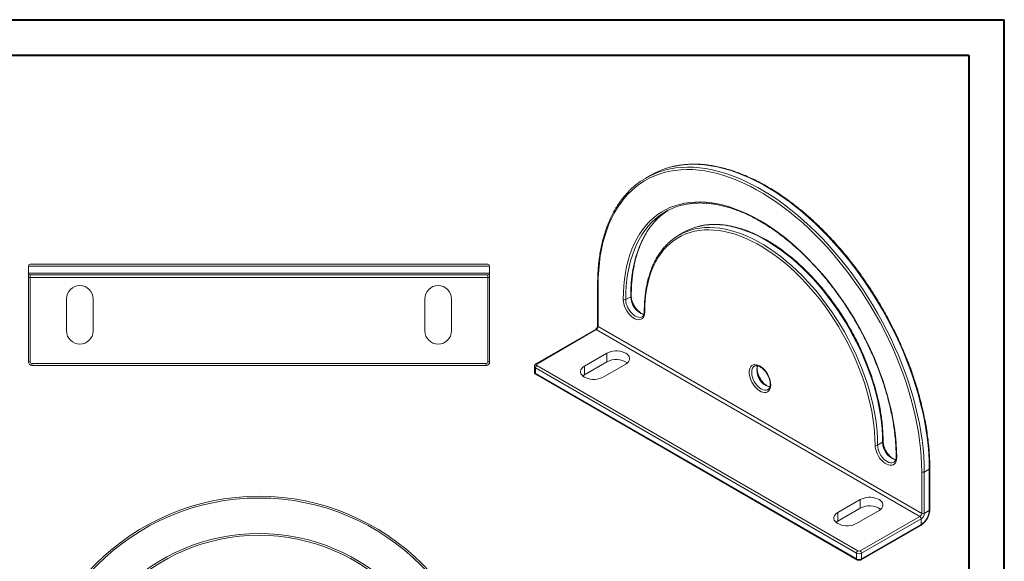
# Model space of a CAD drawing. Header units: millimetres. Extents: x 0 to 420, y 0 to 297.
# Tile 3 of 3: x 143 to 420, y 145 to 297. Entities that reach past the tile are written whole.
import ezdxf

# ---------------------------------------------------------------- set-up
doc = ezdxf.new("R2010")
doc.units = ezdxf.units.MM

msp = doc.modelspace()

# ---------------------------------------------------------------- linework, layer by layer
at = {"color": 7, "linetype": 'Continuous', "lineweight": 40}
for p, q in [((0.08, 297.21), (420.08, 297.21)), ((420.08, 0.21), (420.08, 297.21)), ((25.08, 287.21), (410.08, 287.21)), ((410.08, 287.21), (410.08, 10.21))]:
    msp.add_line(p, q, dxfattribs=at)
at = {"color": 7, "linetype": 'Continuous', "lineweight": 15}
for p, q in [((320.47, 253.44), (319.05, 252.62)), ((321.83, 240.62), (322.23, 241.02)), ((329.77, 237.33), (328.35, 236.51)), ((275, 227.82), (145, 227.82)), ((145, 227.82), (145, 225.82)), ((145.5, 228.32), (274.5, 228.32)), ((275, 227.82), (275, 225.82)), ((145, 225.82), (275, 225.82)), ((145, 224.59), (145, 225.82)), ((274.5, 225.32), (145.5, 225.32)), ((145.5, 225.32), (145.5, 224.59)), ((274.5, 224.59), (274.5, 225.32)), ((275, 225.82), (275, 224.59)), ((145, 224.59), (145.5, 224.59)), ((145, 200.82), (145, 224.59)), ((145.5, 224.59), (274.5, 224.59)), ((145.5, 224.59), (145.5, 200.82)), ((274.5, 224.59), (275, 224.59)), ((274.5, 200.82), (274.5, 224.59)), ((275, 224.59), (275, 200.82)), ((305.44, 222.66), (305.44, 211.01)), ((305.59, 222.45), (305.59, 210.81)), ((155.74, 209.57), (155.74, 218.57)), ((163.26, 218.57), (163.26, 209.57)), ((256.74, 209.57), (256.74, 218.57)), ((264.26, 218.57), (264.26, 209.57)), ((314.78, 219.19), (313.37, 218.37)), ((304.82, 209.93), (288.02, 200.23)), ((305.07, 209.91), (288.27, 200.21)), ((305.07, 209.91), (396.29, 157.25)), ((396.81, 158.15), (305.59, 210.81)), ((301.7, 199.6), (308.06, 203.27)), ((308.06, 203.27), (308.06, 200.82)), ((145.5, 200.82), (145, 200.82)), ((146, 200.32), (274, 200.32)), ((146, 200.32), (146, 199.82)), ((274, 200.32), (274, 199.82)), ((274.5, 200.82), (275, 200.82)), ((301.7, 197.15), (308.06, 200.82)), ((313.37, 200.2), (307.01, 196.53)), ((274, 199.82), (146, 199.82)), ((287.62, 199.59), (287.62, 197.96)), ((378.42, 146.94), (287.91, 199.19)), ((287.91, 199.19), (287.91, 197.55)), ((287.91, 197.55), (378.42, 145.3)), ((288.02, 197.32), (378.53, 145.07)), ((288.27, 199.8), (378.78, 147.55)), ((301.7, 199.6), (301.7, 197.15)), ((385.78, 178.21), (384.36, 177.39)), ((396.81, 158.15), (396.81, 169.8)), ((398.93, 170.61), (397.51, 169.8)), ((397.51, 169.8), (397.51, 158.15)), ((398.93, 158.97), (398.93, 170.61)), ((399.07, 159.17), (399.07, 170.82)), ((373.11, 158.37), (379.48, 162.04)), ((379.48, 162.04), (379.48, 159.59)), ((373.11, 155.92), (379.48, 159.59)), ((373.11, 158.37), (373.11, 155.92)), ((384.79, 158.97), (378.43, 155.3)), ((397.51, 158.15), (398.93, 158.97)), ((379.48, 147.55), (396.29, 157.25)), ((396.64, 156.64), (379.84, 146.94)), ((396.64, 156.64), (396.64, 155)), ((379.73, 145.07), (396.54, 154.77)), ((379.84, 145.3), (396.64, 155)), ((378.42, 145.3), (378.42, 146.94)), ((379.84, 146.94), (379.84, 145.3))]:
    msp.add_line(p, q, dxfattribs=at)
at = {"color": 7, "linetype": 'Continuous', "lineweight": 15, "flags": 128}
for points in [[(314.44, 249.07), (315.04, 249.65), (316.21, 250.66), (317.44, 251.59), (318.72, 252.43), (320.06, 253.17), (321.45, 253.82), (322.9, 254.37), (324.38, 254.82), (325.92, 255.18), (327.5, 255.44), (329.11, 255.6), (330.77, 255.67), (332.46, 255.63), (334.18, 255.5), (335.93, 255.26), (337.71, 254.93), (339.51, 254.5), (341.32, 253.98), (343.16, 253.36), (345.01, 252.64), (346.87, 251.83), (348.74, 250.93), (350.61, 249.94), (352.49, 248.85), (354.36, 247.68), (356.23, 246.43), (358.09, 245.09), (359.94, 243.67), (361.78, 242.17), (363.6, 240.6), (365.4, 238.95), (367.17, 237.23), (368.92, 235.44), (370.65, 233.59), (372.33, 231.67), (373.99, 229.7), (375.61, 227.67), (377.18, 225.59), (378.72, 223.46), (380.21, 221.28), (381.65, 219.07), (383.04, 216.81), (384.38, 214.52), (385.67, 212.2), (386.89, 209.86), (388.06, 207.49), (389.17, 205.1), (390.22, 202.7), (391.2, 200.29), (392.11, 197.87), (392.96, 195.45), (393.74, 193.03), (394.45, 190.62), (395.09, 188.22), (395.65, 185.82), (396.14, 183.45), (396.56, 181.1), (396.9, 178.77), (397.17, 176.48), (397.36, 174.21), (397.48, 171.98), (397.51, 169.8)], [(398.93, 170.61), (398.89, 172.8), (398.78, 175.03), (398.58, 177.29), (398.32, 179.59), (397.97, 181.92), (397.56, 184.27), (397.07, 186.64), (396.5, 189.03), (395.86, 191.44), (395.16, 193.85), (394.38, 196.27), (393.53, 198.69), (392.61, 201.11), (391.63, 203.52), (390.59, 205.92), (389.48, 208.31), (388.31, 210.67), (387.08, 213.02), (385.8, 215.34), (384.46, 217.63), (383.06, 219.88), (381.62, 222.1), (380.13, 224.27), (378.6, 226.4), (377.02, 228.49), (375.4, 230.51), (373.75, 232.49), (372.06, 234.4), (370.34, 236.26), (368.59, 238.04), (366.81, 239.76), (365.01, 241.41), (363.19, 242.99), (361.36, 244.49), (359.51, 245.91), (357.65, 247.24), (355.78, 248.5), (353.9, 249.67), (352.03, 250.75), (350.15, 251.74), (348.29, 252.65), (346.42, 253.46), (344.57, 254.17), (342.74, 254.79), (340.92, 255.32), (339.12, 255.75), (337.34, 256.08), (335.59, 256.31), (333.87, 256.45), (332.18, 256.48), (330.53, 256.42), (328.91, 256.26), (327.33, 256), (325.8, 255.64), (324.31, 255.19), (322.87, 254.63), (321.48, 253.99), (320.47, 253.44)], [(396.81, 169.8), (396.77, 171.97), (396.65, 174.18), (396.47, 176.42), (396.2, 178.7), (395.86, 181.01), (395.45, 183.35), (394.96, 185.7), (394.4, 188.07), (393.77, 190.46), (393.06, 192.85), (392.29, 195.26), (391.45, 197.66), (390.54, 200.06), (389.57, 202.45), (388.53, 204.83), (387.43, 207.2), (386.27, 209.55), (385.05, 211.88), (383.78, 214.18), (382.45, 216.45), (381.07, 218.69), (379.63, 220.89), (378.16, 223.04), (376.63, 225.16), (375.07, 227.22), (373.46, 229.24), (371.82, 231.2), (370.14, 233.1), (368.44, 234.93), (366.7, 236.71), (364.94, 238.41), (363.15, 240.05), (361.35, 241.61), (359.52, 243.1), (357.69, 244.51), (355.84, 245.84), (353.99, 247.08), (352.13, 248.24), (350.27, 249.32), (348.41, 250.3), (346.55, 251.2), (344.71, 252), (342.87, 252.71), (341.05, 253.33), (339.24, 253.85), (337.46, 254.28), (335.7, 254.61), (333.96, 254.84), (332.25, 254.97), (330.58, 255.01), (328.93, 254.94), (327.33, 254.78), (325.76, 254.53), (324.24, 254.17), (322.76, 253.72), (321.33, 253.17), (319.95, 252.53), (318.62, 251.79), (317.35, 250.96), (316.13, 250.04), (314.97, 249.03), (313.87, 247.93), (312.83, 246.75), (311.86, 245.48), (310.95, 244.13), (310.11, 242.7), (309.33, 241.19), (308.63, 239.61), (308, 237.95), (307.44, 236.23), (306.95, 234.43), (306.54, 232.58), (306.2, 230.66), (305.93, 228.69), (305.74, 226.66), (305.63, 224.58), (305.59, 222.45)], [(312.66, 218.37), (312.7, 220.35), (312.82, 222.27), (313.01, 224.15), (313.28, 225.96), (313.63, 227.72), (314.05, 229.41), (314.55, 231.04), (315.12, 232.59), (315.76, 234.07), (316.48, 235.48), (317.26, 236.8), (318.12, 238.05), (319.04, 239.21), (320.02, 240.28), (321.07, 241.27), (322.18, 242.16), (323.34, 242.96), (324.57, 243.67), (325.84, 244.28), (327.17, 244.79), (328.55, 245.2), (329.97, 245.52), (331.43, 245.74), (332.94, 245.86), (334.48, 245.87), (336.05, 245.79), (337.66, 245.61), (339.29, 245.32), (340.95, 244.94), (342.62, 244.46), (344.32, 243.88), (346.03, 243.21), (347.74, 242.44), (349.47, 241.58), (351.2, 240.63), (352.93, 239.58), (354.65, 238.45), (356.37, 237.24), (358.08, 235.94), (359.77, 234.56), (361.45, 233.1), (363.11, 231.57), (364.74, 229.97), (366.34, 228.3), (367.92, 226.57), (369.46, 224.77), (370.96, 222.92), (372.43, 221.01), (373.85, 219.05), (375.23, 217.05), (376.55, 215), (377.83, 212.92), (379.05, 210.8), (380.22, 208.65), (381.33, 206.48), (382.38, 204.28), (383.36, 202.07), (384.28, 199.85), (385.13, 197.62), (385.92, 195.39), (386.63, 193.16), (387.28, 190.93), (387.85, 188.72), (388.35, 186.52), (388.77, 184.34), (389.12, 182.18), (389.39, 180.05), (389.58, 177.96), (389.7, 175.9), (389.74, 173.88)], [(328.83, 244.88), (327.74, 244.55), (326.43, 244.04), (325.16, 243.43), (323.95, 242.73), (322.8, 241.94), (321.7, 241.06), (320.66, 240.08), (319.68, 239.02), (318.77, 237.87), (317.93, 236.64), (317.15, 235.32), (316.44, 233.93), (315.8, 232.46), (315.24, 230.92), (314.74, 229.31), (314.33, 227.63), (313.98, 225.89), (313.71, 224.09), (313.52, 222.24), (313.41, 220.33), (313.37, 218.37)], [(314.78, 219.19), (314.82, 221.15), (314.94, 223.05), (315.13, 224.91), (315.4, 226.71), (315.74, 228.45), (316.16, 230.13), (316.65, 231.74), (317.22, 233.28), (317.86, 234.75), (318.56, 236.14), (319.34, 237.45), (320.19, 238.68), (321.1, 239.83), (322.07, 240.9), (323.11, 241.87), (324.21, 242.76), (325.27, 243.49)], [(325.16, 234.08), (325.97, 234.82), (326.99, 235.63), (328.07, 236.35), (329.21, 236.97), (330.39, 237.5), (331.63, 237.93), (332.91, 238.27), (334.24, 238.51), (335.61, 238.65), (337.01, 238.69), (338.45, 238.63), (339.92, 238.47), (341.41, 238.22), (342.93, 237.86), (344.47, 237.41), (346.03, 236.87), (347.6, 236.22), (349.18, 235.49), (350.76, 234.66), (352.34, 233.75), (353.93, 232.75), (355.51, 231.66), (357.08, 230.49), (358.63, 229.24), (360.17, 227.91), (361.69, 226.51), (363.19, 225.04), (364.65, 223.5), (366.09, 221.9), (367.5, 220.24), (368.86, 218.52), (370.19, 216.75), (371.47, 214.93), (372.71, 213.07), (373.9, 211.17), (375.03, 209.24), (376.11, 207.28), (377.13, 205.29), (378.1, 203.28), (379, 201.25), (379.83, 199.21), (380.6, 197.17), (381.31, 195.12), (381.94, 193.07), (382.5, 191.04), (382.99, 189.01), (383.41, 187.01), (383.75, 185.02), (384.02, 183.06), (384.21, 181.13), (384.32, 179.24), (384.36, 177.39)], [(385.78, 178.21), (385.74, 180.06), (385.62, 181.95), (385.43, 183.88), (385.16, 185.84), (384.82, 187.82), (384.41, 189.83), (383.92, 191.85), (383.35, 193.89), (382.72, 195.94), (382.02, 197.98), (381.25, 200.03), (380.41, 202.07), (379.51, 204.09), (378.55, 206.1), (377.52, 208.09), (376.44, 210.06), (375.31, 211.99), (374.12, 213.89), (372.89, 215.75), (371.6, 217.57), (370.28, 219.34), (368.91, 221.05), (367.51, 222.72), (366.07, 224.32), (364.6, 225.86), (363.1, 227.33), (361.59, 228.73), (360.05, 230.05), (358.49, 231.3), (356.92, 232.47), (355.34, 233.56), (353.76, 234.56), (352.17, 235.48), (350.59, 236.31), (349.01, 237.04), (347.44, 237.68), (345.89, 238.23), (344.35, 238.68), (342.83, 239.03), (341.33, 239.29), (339.86, 239.45), (338.43, 239.5), (337.02, 239.46), (335.65, 239.32), (334.33, 239.09), (333.05, 238.75), (331.81, 238.32), (330.62, 237.79), (329.77, 237.33)], [(383.65, 177.39), (383.62, 179.22), (383.5, 181.09), (383.31, 183), (383.05, 184.94), (382.71, 186.9), (382.3, 188.89), (381.81, 190.89), (381.26, 192.91), (380.63, 194.93), (379.94, 196.95), (379.17, 198.98), (378.35, 200.99), (377.46, 203), (376.5, 204.99), (375.49, 206.95), (374.42, 208.9), (373.3, 210.81), (372.13, 212.69), (370.9, 214.53), (369.64, 216.33), (368.32, 218.08), (366.97, 219.78), (365.58, 221.42), (364.16, 223), (362.71, 224.53), (361.23, 225.98), (359.72, 227.37), (358.2, 228.68), (356.66, 229.92), (355.11, 231.07), (353.55, 232.15), (351.98, 233.14), (350.41, 234.05), (348.85, 234.86), (347.29, 235.59), (345.73, 236.22), (344.19, 236.77), (342.67, 237.21), (341.17, 237.56), (339.69, 237.81), (338.24, 237.97), (336.81, 238.03), (335.43, 237.99), (334.07, 237.85), (332.76, 237.61), (331.49, 237.28), (330.27, 236.85), (329.1, 236.33), (327.97, 235.71), (326.9, 235), (325.89, 234.2), (324.94, 233.31), (324.05, 232.34), (323.22, 231.28), (322.46, 230.13), (321.76, 228.91), (321.14, 227.61), (320.58, 226.24), (320.1, 224.8), (319.69, 223.29), (319.35, 221.71), (319.08, 220.08), (318.89, 218.39), (318.78, 216.65), (318.74, 214.86)], [(318.74, 214.86), (318.7, 214.31), (318.58, 213.82), (318.38, 213.4), (318.1, 213.08), (317.76, 212.85), (317.36, 212.72), (316.92, 212.7), (316.45, 212.78), (315.95, 212.97), (315.45, 213.26), (314.96, 213.64), (314.48, 214.11), (314.04, 214.64), (313.64, 215.22), (313.3, 215.85), (313.03, 216.49), (312.83, 217.14), (312.7, 217.77), (312.66, 218.37)], [(313.37, 218.37), (313.41, 217.81), (313.53, 217.22), (313.73, 216.61), (314, 216.02), (314.33, 215.44), (314.71, 214.91), (315.14, 214.44), (315.59, 214.04), (316.06, 213.72), (316.52, 213.5), (316.97, 213.38), (317.4, 213.36), (317.78, 213.45), (317.97, 213.54)], [(308.06, 203.27), (308.56, 203.51), (309.13, 203.7), (309.74, 203.83), (310.39, 203.9), (311.04, 203.9), (311.69, 203.83), (312.3, 203.7), (312.87, 203.51), (313.37, 203.27), (313.79, 202.98), (314.12, 202.65), (314.34, 202.3), (314.46, 201.93), (314.46, 201.55), (314.34, 201.18), (314.12, 200.82), (313.79, 200.49), (313.37, 200.2)], [(354.24, 194.37), (354.2, 193.83), (354.08, 193.35), (353.89, 192.94), (353.63, 192.61), (353.3, 192.38), (352.93, 192.24), (352.5, 192.2), (352.04, 192.26), (351.56, 192.43), (351.08, 192.69), (350.59, 193.04), (350.12, 193.47), (349.68, 193.96), (349.28, 194.52), (348.92, 195.11), (348.63, 195.73), (348.4, 196.36), (348.25, 196.99), (348.17, 197.59), (348.17, 198.16), (348.25, 198.67), (348.4, 199.12), (348.63, 199.49), (348.92, 199.77), (349.28, 199.96), (349.68, 200.04), (350.12, 200.03), (350.59, 199.92), (351.08, 199.7), (351.56, 199.4), (352.04, 199.01), (352.5, 198.55), (352.93, 198.02), (353.3, 197.44), (353.63, 196.83), (353.89, 196.2), (354.08, 195.57), (354.2, 194.96), (354.24, 194.37)], [(307.01, 196.53), (306.51, 196.29), (305.94, 196.1), (305.32, 195.97), (304.68, 195.9), (304.03, 195.9), (303.38, 195.97), (302.77, 196.1), (302.2, 196.29), (301.7, 196.53), (301.28, 196.82), (300.95, 197.15), (300.72, 197.5), (300.61, 197.87), (300.61, 198.25), (300.72, 198.62), (300.95, 198.98), (301.28, 199.31), (301.7, 199.6)], [(301.25, 196.84), (301.28, 196.86), (301.7, 197.15)], [(349.65, 199.62), (349.61, 199.6), (349.33, 199.35), (349.1, 199.02), (348.95, 198.61), (348.87, 198.14), (348.87, 197.61), (348.95, 197.05), (349.1, 196.47), (349.33, 195.88), (349.61, 195.3), (349.95, 194.76), (350.34, 194.26), (350.77, 193.82), (351.21, 193.45), (351.67, 193.16), (352.12, 192.97), (352.55, 192.87), (352.96, 192.87), (353.33, 192.98), (353.43, 193.03)], [(389.74, 173.88), (389.69, 173.32), (389.57, 172.83), (389.37, 172.42), (389.09, 172.09), (388.75, 171.86), (388.36, 171.73), (387.92, 171.71), (387.44, 171.8), (386.95, 171.99), (386.44, 172.28), (385.95, 172.66), (385.47, 173.12), (385.03, 173.65), (384.64, 174.24), (384.3, 174.86), (384.02, 175.51), (383.82, 176.15), (383.7, 176.79), (383.65, 177.39)], [(384.36, 177.39), (384.4, 176.83), (384.52, 176.23), (384.72, 175.63), (384.99, 175.03), (385.32, 174.46), (385.71, 173.93), (386.13, 173.45), (386.58, 173.05), (387.05, 172.74), (387.52, 172.51), (387.97, 172.39), (388.39, 172.38), (388.78, 172.46), (388.96, 172.55)], [(379.48, 162.04), (379.98, 162.28), (380.55, 162.47), (381.16, 162.6), (381.81, 162.67), (382.46, 162.67), (383.11, 162.6), (383.72, 162.47), (384.29, 162.28), (384.79, 162.04), (385.21, 161.75), (385.54, 161.42), (385.76, 161.07), (385.88, 160.7), (385.88, 160.32), (385.76, 159.95), (385.54, 159.59), (385.21, 159.26), (384.79, 158.97)], [(378.43, 155.3), (377.92, 155.06), (377.36, 154.87), (376.74, 154.74), (376.1, 154.67), (375.44, 154.67), (374.8, 154.74), (374.18, 154.87), (373.62, 155.06), (373.11, 155.3), (372.69, 155.59), (372.37, 155.92), (372.14, 156.27), (372.03, 156.65), (372.03, 157.02), (372.14, 157.4), (372.37, 157.75), (372.69, 158.08), (373.11, 158.37)], [(372.67, 155.61), (372.69, 155.63), (373.11, 155.92)]]:
    msp.add_lwpolyline(points, dxfattribs=at)
at = {"color": 7, "linetype": 'Continuous', "lineweight": 15}
for centre, radius, start, end in [((145.5, 227.82), 0.5, 90, 180), ((274.5, 227.82), 0.5, 0, 90), ((145.5, 225.82), 0.5, 180, 270), ((274.5, 225.82), 0.5, 270, 0), ((159.5, 218.57), 3.76, 0, 180), ((260.5, 218.57), 3.76, 0, 180), ((305.69, 222.68), 0.251, 185.7107, 245.624), ((314.68, 219.42), 0.252, 294.3784, 354.2625), ((313.01, 219.06), 0.769, 242.6097, 297.3903), ((320.01, 219.17), 5.22, 179.8399, 253.0145), ((318.85, 215.09), 0.251, 185.7107, 245.624), ((305.69, 211.04), 0.251, 185.6948, 245.6253), ((159.5, 209.57), 3.76, 180, 0), ((260.5, 209.57), 3.76, 180, 0), ((304.92, 209.7), 0.251, 54.3824, 114.3071), ((304.46, 210.86), 1.13, 302.6055, 357.3945), ((146, 200.82), 1, 180, 270), ((146, 200.82), 0.5, 180, 270), ((274, 200.82), 0.5, 270, 0), ((274, 200.82), 1, 270, 0), ((288.12, 200.01), 0.24, 52.7455, 115.9673), ((288.34, 200), 0.218, 110.7834, 249.2166), ((310.69, 196.06), 5.44, 54.9208, 118.9443), ((288.12, 199.64), 0.504, 186.1018, 245.5898), ((288.12, 198.01), 0.503, 185.6948, 245.6253), ((288.68, 199.15), 0.768, 122.6055, 177.3945), ((288.15, 197.52), 0.24, 172.7442, 235.9436), ((355.32, 198.51), 5, 165.5986, 254.3769), ((385.67, 178.43), 0.251, 294.376, 354.2893), ((391, 178.19), 5.22, 179.8399, 253.0145), ((384.01, 178.07), 0.769, 242.6097, 297.3903), ((389.83, 174.1), 0.24, 183.9882, 247.2678), ((397.16, 170.48), 0.769, 242.6097, 297.3903), ((398.82, 170.84), 0.251, 294.376, 354.2893), ((210, 97.97), 65, 0, 180), ((210, 97.97), 64.5, 0, 180), ((382.11, 154.83), 5.44, 54.9208, 118.9443), ((393.96, 159.19), 4.97, 302.6055, 357.3945), ((398.82, 159.2), 0.251, 294.3747, 354.3052), ((395.68, 158.2), 1.13, 302.6055, 357.3945), ((395.87, 156.6), 0.768, 2.6055, 57.3945), ((395.62, 158.24), 1.9, 302.6055, 357.3945), ((397.16, 158.83), 0.769, 242.6097, 297.3903), ((396.4, 154.97), 0.24, 304.0564, 7.2558), ((210, 97.97), 54.5, 0, 180), ((210, 97.97), 54, 0, 180), ((379.19, 146.9), 0.768, 122.6055, 177.3945), ((379.13, 148.23), 0.769, 242.6097, 297.3903), ((379.07, 146.9), 0.768, 2.6055, 57.3945), ((379.13, 148.3), 1.54, 242.6097, 297.3903), ((379.13, 146.67), 1.54, 242.6097, 297.3903), ((378.66, 145.27), 0.24, 172.7414, 235.9712), ((379.6, 145.27), 0.24, 304.0303, 7.2584)]:
    msp.add_arc(centre, radius, start, end, dxfattribs=at)
for points, knots in [([(399.07, 170.82), (399.07, 171.18), (399.07, 172.23), (399.01, 173.99), (398.87, 176.12), (398.66, 178.27), (398.38, 180.46), (398.04, 182.67), (397.63, 184.9), (397.15, 187.15), (396.61, 189.41), (396, 191.69), (395.33, 193.97), (394.6, 196.26), (393.81, 198.55), (392.95, 200.84), (392.03, 203.12), (391.06, 205.39), (390.03, 207.65), (388.95, 209.9), (387.81, 212.12), (386.62, 214.32), (385.38, 216.5), (384.09, 218.65), (382.76, 220.77), (381.38, 222.85), (379.96, 224.9), (378.5, 226.9), (377, 228.86), (375.47, 230.77), (373.9, 232.63), (372.3, 234.44), (370.68, 236.2), (369.02, 237.89), (367.35, 239.53), (365.65, 241.1), (363.93, 242.61), (362.2, 244.05), (360.45, 245.42), (358.69, 246.72), (356.92, 247.95), (355.15, 249.1), (353.37, 250.17), (351.59, 251.17), (349.81, 252.08), (348.04, 252.91), (346.27, 253.66), (344.51, 254.32), (342.77, 254.9), (341.04, 255.4), (339.33, 255.8), (337.64, 256.12), (335.97, 256.35), (334.32, 256.49), (332.71, 256.54), (331.12, 256.51), (329.56, 256.38), (328.05, 256.16), (326.86, 255.93), (326.18, 255.75), (325.99, 255.69)], [0, 0, 0, 0, 0.009257, 0.026836, 0.044414, 0.061992, 0.079568, 0.097143, 0.114717, 0.132289, 0.14986, 0.16743, 0.184999, 0.202566, 0.220133, 0.237699, 0.255264, 0.272828, 0.290392, 0.307955, 0.325518, 0.34308, 0.360643, 0.378206, 0.395768, 0.413331, 0.430894, 0.448458, 0.466022, 0.483587, 0.501153, 0.518719, 0.536287, 0.553856, 0.571425, 0.588997, 0.606569, 0.624143, 0.641719, 0.659296, 0.676874, 0.694454, 0.712035, 0.729618, 0.747201, 0.764784, 0.782368, 0.79995, 0.817531, 0.835109, 0.852683, 0.870252, 0.887814, 0.905367, 0.922909, 0.94044, 0.957957, 0.97546, 0.992948, 1, 1, 1, 1]), ([(314.38, 249), (314.21, 248.83), (313.68, 248.31), (312.85, 247.36), (311.91, 246.15), (311.03, 244.87), (310.21, 243.51), (309.45, 242.08), (308.75, 240.59), (308.12, 239.03), (307.55, 237.4), (307.05, 235.72), (306.62, 233.97), (306.25, 232.17), (305.95, 230.31), (305.72, 228.41), (305.55, 226.46), (305.46, 224.54), (305.45, 223.26), (305.44, 222.66)], [0, 0, 0, 0, 0.030068, 0.090863, 0.151704, 0.212594, 0.273534, 0.334523, 0.395557, 0.456633, 0.517744, 0.578885, 0.64005, 0.701234, 0.762433, 0.823641, 0.884856, 0.946075, 1, 1, 1, 1]), ([(328.75, 244.84), (328.97, 244.9), (329.61, 245.09), (330.73, 245.3), (332.09, 245.49), (333.48, 245.58), (334.91, 245.59), (336.37, 245.51), (337.86, 245.34), (339.37, 245.09), (340.9, 244.74), (342.45, 244.32), (344.02, 243.8), (345.6, 243.21), (347.2, 242.53), (348.8, 241.76), (350.4, 240.92), (352.01, 239.99), (353.62, 238.99), (355.23, 237.91), (356.82, 236.76), (358.41, 235.53), (359.99, 234.24), (361.55, 232.88), (363.1, 231.45), (364.62, 229.96), (366.12, 228.4), (367.6, 226.79), (369.04, 225.13), (370.46, 223.41), (371.84, 221.65), (373.18, 219.84), (374.49, 217.99), (375.75, 216.09), (376.98, 214.17), (378.15, 212.21), (379.28, 210.22), (380.36, 208.21), (381.38, 206.18), (382.36, 204.12), (383.27, 202.06), (384.13, 199.98), (384.94, 197.9), (385.68, 195.82), (386.36, 193.73), (386.98, 191.66), (387.53, 189.58), (388.02, 187.53), (388.45, 185.48), (388.81, 183.46), (389.1, 181.46), (389.33, 179.49), (389.49, 177.55), (389.57, 175.74), (389.58, 174.6), (389.59, 174.08)], [0, 0, 0, 0, 0.009727, 0.028968, 0.048187, 0.067385, 0.086561, 0.105717, 0.124854, 0.143977, 0.163086, 0.182186, 0.201279, 0.220366, 0.23945, 0.258531, 0.277612, 0.296692, 0.315773, 0.334855, 0.353938, 0.373023, 0.392109, 0.411198, 0.430288, 0.44938, 0.468474, 0.48757, 0.506667, 0.525765, 0.544865, 0.563965, 0.583067, 0.602169, 0.621271, 0.640374, 0.659477, 0.67858, 0.697682, 0.716785, 0.735886, 0.754987, 0.774086, 0.793185, 0.812282, 0.831377, 0.850471, 0.869563, 0.888653, 0.907741, 0.926826, 0.94591, 0.964991, 0.984071, 1, 1, 1, 1]), ([(385.92, 178.41), (385.92, 178.72), (385.91, 179.6), (385.85, 181.1), (385.71, 182.91), (385.51, 184.75), (385.23, 186.61), (384.89, 188.5), (384.48, 190.4), (384, 192.32), (383.46, 194.24), (382.86, 196.18), (382.2, 198.11), (381.47, 200.04), (380.69, 201.97), (379.84, 203.89), (378.95, 205.79), (377.99, 207.67), (376.99, 209.54), (375.94, 211.37), (374.84, 213.18), (373.69, 214.95), (372.5, 216.69), (371.27, 218.39), (370, 220.04), (368.7, 221.65), (367.36, 223.2), (366, 224.7), (364.6, 226.14), (363.18, 227.53), (361.74, 228.85), (360.29, 230.1), (358.81, 231.28), (357.33, 232.4), (355.83, 233.44), (354.33, 234.41), (352.83, 235.29), (351.32, 236.1), (349.82, 236.83), (348.32, 237.47), (346.83, 238.03), (345.36, 238.51), (343.9, 238.9), (342.46, 239.2), (341.04, 239.41), (339.64, 239.53), (338.28, 239.56), (336.94, 239.51), (335.64, 239.36), (334.57, 239.17), (333.95, 239), (333.73, 238.94)], [0, 0, 0, 0, 0.010974, 0.031806, 0.052637, 0.073466, 0.094293, 0.115117, 0.135939, 0.156758, 0.177575, 0.19839, 0.219203, 0.240014, 0.260824, 0.281632, 0.30244, 0.323246, 0.344052, 0.364858, 0.385664, 0.40647, 0.427277, 0.448085, 0.468893, 0.489703, 0.510515, 0.531328, 0.552144, 0.572962, 0.593782, 0.614605, 0.635431, 0.65626, 0.677093, 0.697927, 0.718765, 0.739605, 0.760446, 0.781287, 0.802127, 0.822963, 0.843794, 0.864616, 0.885425, 0.906219, 0.926992, 0.947742, 0.968465, 0.989159, 1, 1, 1, 1]), ([(314.93, 219.39), (314.93, 219.72), (314.94, 220.66), (315, 222.18), (315.13, 223.95), (315.34, 225.68), (315.61, 227.35), (315.95, 228.96), (316.35, 230.52), (316.82, 232.02), (317.35, 233.45), (317.94, 234.82), (318.54, 236.04), (318.97, 236.76), (319.16, 237.07)], [0, 0, 0, 0, 0.046496, 0.134919, 0.223341, 0.311762, 0.400186, 0.488618, 0.577065, 0.665536, 0.75404, 0.842589, 0.931195, 1, 1, 1, 1]), ([(325.1, 234.02), (324.88, 233.8), (324.37, 233.29), (323.62, 232.39), (322.84, 231.34), (322.13, 230.21), (321.48, 229), (320.9, 227.74), (320.37, 226.4), (319.92, 225), (319.52, 223.54), (319.2, 222.03), (318.94, 220.46), (318.76, 218.84), (318.64, 217.21), (318.6, 215.94), (318.6, 215.23), (318.6, 215.07)], [0, 0, 0, 0, 0.051778, 0.123014, 0.194339, 0.265759, 0.337274, 0.40888, 0.480565, 0.552319, 0.624127, 0.695978, 0.76786, 0.839763, 0.911679, 0.979835, 1, 1, 1, 1]), ([(318.48, 214.26), (318.42, 214.27), (318.25, 214.3), (317.93, 214.44), (317.52, 214.67), (317.11, 214.98), (316.71, 215.36), (316.32, 215.79), (315.97, 216.28), (315.66, 216.8), (315.39, 217.34), (315.18, 217.9), (315.03, 218.44), (314.94, 218.95), (314.93, 219.25), (314.93, 219.39)], [0, 0, 0, 0, 0.0373436, 0.1184766, 0.1988734, 0.2792634, 0.359952, 0.4409981, 0.5223305, 0.6038312, 0.6853672, 0.7667643, 0.8478747, 0.9285675, 1, 1, 1, 1]), ([(318.6, 215.07), (318.59, 214.99), (318.59, 214.76), (318.54, 214.41), (318.43, 214.07), (318.27, 213.8), (318.11, 213.63), (318, 213.57), (317.96, 213.54)], [0, 0, 0, 0, 0.1021773, 0.2972052, 0.4920385, 0.6886038, 0.891813, 1, 1, 1, 1]), ([(305.44, 211.01), (305.44, 210.98), (305.44, 210.9), (305.4, 210.71), (305.3, 210.47), (305.15, 210.23), (304.98, 210.04), (304.87, 209.97), (304.82, 209.93)], [0, 0, 0, 0, 0.0914485, 0.2644214, 0.4461956, 0.6324469, 0.8183304, 1, 1, 1, 1]), ([(288.02, 200.23), (287.96, 200.19), (287.84, 200.11), (287.7, 199.93), (287.62, 199.74), (287.63, 199.63), (287.63, 199.59)], [0, 0, 0, 0, 0.249319, 0.562942, 0.86812, 1, 1, 1, 1]), ([(287.63, 197.96), (287.63, 197.91), (287.63, 197.77), (287.73, 197.57), (287.87, 197.42), (287.97, 197.35), (288.02, 197.32)], [0, 0, 0, 0, 0.214811, 0.516797, 0.808375, 1, 1, 1, 1]), ([(349.65, 199.62), (349.66, 199.62), (349.74, 199.69), (349.92, 199.73), (350.23, 199.77), (350.58, 199.72), (350.97, 199.59), (351.38, 199.38), (351.79, 199.09), (352.19, 198.73), (352.58, 198.31), (352.95, 197.84), (353.27, 197.33), (353.56, 196.79), (353.78, 196.24), (353.95, 195.69), (354.06, 195.17), (354.09, 194.8), (354.09, 194.61), (354.09, 194.57)], [0, 0, 0, 0, 0.0034194, 0.0782088, 0.142201, 0.2104961, 0.2758064, 0.3401447, 0.4043742, 0.4687873, 0.5334877, 0.5984401, 0.6635576, 0.7287361, 0.7938483, 0.8587647, 0.9233776, 0.9841738, 1, 1, 1, 1]), ([(353.97, 193.77), (353.92, 193.78), (353.75, 193.81), (353.42, 193.95), (353.02, 194.18), (352.61, 194.49), (352.2, 194.86), (351.82, 195.3), (351.47, 195.79), (351.15, 196.31), (350.89, 196.85), (350.68, 197.41), (350.53, 197.95), (350.44, 198.47), (350.42, 198.96), (350.45, 199.38), (350.51, 199.61), (350.54, 199.71)], [0, 0, 0, 0, 0.032219, 0.102217, 0.171581, 0.240939, 0.310554, 0.380477, 0.450648, 0.520964, 0.59131, 0.661537, 0.731516, 0.801135, 0.87031, 0.939045, 1, 1, 1, 1]), ([(354.09, 194.57), (354.09, 194.5), (354.09, 194.26), (354.03, 193.92), (353.92, 193.58), (353.77, 193.31), (353.6, 193.13), (353.48, 193.06), (353.43, 193.04)], [0, 0, 0, 0, 0.099883, 0.290531, 0.480989, 0.67314, 0.871786, 1, 1, 1, 1]), ([(389.47, 173.28), (389.42, 173.29), (389.25, 173.32), (388.92, 173.46), (388.51, 173.69), (388.1, 174), (387.7, 174.37), (387.32, 174.81), (386.96, 175.29), (386.65, 175.82), (386.38, 176.36), (386.17, 176.91), (386.02, 177.46), (385.94, 177.97), (385.93, 178.27), (385.92, 178.41)], [0, 0, 0, 0, 0.0373436, 0.1184766, 0.1988734, 0.2792634, 0.359952, 0.4409981, 0.5223305, 0.6038312, 0.6853672, 0.7667643, 0.8478747, 0.9285675, 1, 1, 1, 1]), ([(389.59, 174.08), (389.59, 174), (389.58, 173.77), (389.53, 173.43), (389.42, 173.09), (389.26, 172.82), (389.11, 172.64), (388.99, 172.58), (388.95, 172.56)], [0, 0, 0, 0, 0.102177, 0.297205, 0.492038, 0.688604, 0.891813, 1, 1, 1, 1]), ([(396.54, 154.77), (396.62, 154.82), (396.84, 154.96), (397.21, 155.25), (397.62, 155.65), (397.99, 156.11), (398.32, 156.62), (398.6, 157.15), (398.82, 157.7), (398.98, 158.26), (399.06, 158.75), (399.07, 159.05), (399.07, 159.17)], [0, 0, 0, 0, 0.05836, 0.167026, 0.275394, 0.38342, 0.491206, 0.598958, 0.706886, 0.815199, 0.924157, 1, 1, 1, 1]), ([(378.53, 145.07), (378.58, 145.05), (378.72, 144.97), (378.98, 144.92), (379.3, 144.92), (379.55, 144.98), (379.69, 145.05), (379.73, 145.07)], [0, 0, 0, 0, 0.15057, 0.385305, 0.626405, 0.878303, 1, 1, 1, 1])]:
    msp.add_open_spline(points, degree=3, knots=knots, dxfattribs=at)

doc.saveas('drawing.dxf')
